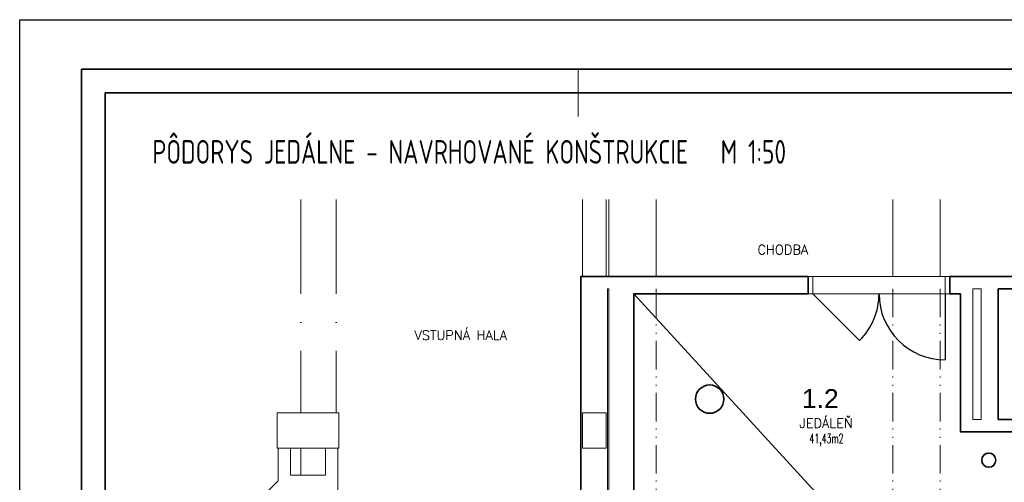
# Model space of a CAD drawing. Extents: x 1911006 to 2186114, y 709265 to 747216.
# Tile 108 of 256: x 1911006 to 1921410, y 742325 to 747216. Entities that reach past the tile are written whole.
import ezdxf

# ---------------------------------------------------------------- set-up
doc = ezdxf.new("R2010")
doc.units = 0
doc.header["$LTSCALE"] = 500
doc.header["$MEASUREMENT"] = 0
for name, pattern in [('2bodkociarka 1_8', [3.39, 1.8, -0.53, 0, -0.53, 0, -0.53]), ('ACAD_ISO12W100', [22, 12, -3, 0.5, -3, 0.5, -3]), ('Bodkociarka 2_0', [3.2, 2, -0.6, 0, -0.6])]:
    doc.linetypes.add(name, pattern=pattern)
for name, color, linetype, lineweight in [('!_A_01_TENKÁ', 8, 'CONTINUOUS', 13), ('!_A_02_HRUBÁ', 255, 'CONTINUOUS', 35), ('!_A_05_DVOJBODKOČIARKOVANÁ', 2, 'ACAD_ISO12W100', 13), ('A-AREA-IDEN', 2, 'CONTINUOUS', 9), ('A-DETL', 7, 'CONTINUOUS', 9), ('A-DETL-THIN', 7, 'CONTINUOUS', 9)]:
    doc.layers.add(name, color=color, linetype=linetype, lineweight=lineweight)
doc.layers.add('VZT', color=7, linetype='CONTINUOUS')
doc.styles.add('Arial_1', font='arial.ttf', dxfattribs={"height": 200})
doc.styles.add('Iso CP', font='isocp.shx', dxfattribs={"width": 0.8})
doc.styles.add('ROMANS', font='ROMANS.shx', dxfattribs={"width": 0.6, "height": 100})
doc.styles.add('ROMANT', font='romant', dxfattribs={"height": 300})

msp = doc.modelspace()

# ---------------------------------------------------------------- linework, layer by layer
at = {"layer": '!_A_01_TENKÁ', "color": 7, "linetype": '2bodkociarka 1_8'}
for p, q in [((1920836.5, 744499.4), (1919336.5, 744499.4)), ((1920786.5, 744499.4), (1919386.5, 744499.4)), ((1920836.5, 744319.4), (1919336.5, 744319.4)), ((1920786.5, 744319.4), (1919386.5, 744319.4))]:
    msp.add_line(p, q, dxfattribs=at)
at = {"layer": '!_A_01_TENKÁ', "color": 7}
for p, q in [((1919386.5, 744499.4), (1919336.5, 744499.4)), ((1919386.5, 744499.4), (1919336.5, 744499.4)), ((1919336.5, 744319.4), (1919336.5, 744499.4)), ((1919386.5, 744319.4), (1919386.5, 744499.4)), ((1919386.5, 744319.4), (1919386.5, 744499.4)), ((1920786.5, 744499.4), (1919386.5, 744499.4)), ((1920786.5, 744499.4), (1920836.5, 744499.4)), ((1920786.5, 744319.4), (1920786.5, 744499.4)), ((1920836.5, 744499.4), (1920786.5, 744499.4)), ((1920786.5, 744499.4), (1920786.5, 744319.4)), ((1920836.5, 744499.4), (1920836.5, 744319.4)), ((1919336.5, 744319.4), (1919386.5, 744319.4)), ((1919336.5, 744319.4), (1919386.5, 744319.4)), ((1919386.5, 744319.4), (1920786.5, 744319.4)), ((1920836.5, 744319.4), (1920786.5, 744319.4)), ((1920786.5, 744319.4), (1920836.5, 744319.4))]:
    msp.add_line(p, q, dxfattribs=at)
at = {"layer": '!_A_01_TENKÁ', "color": 7, "lineweight": 25}
msp.add_line((1920786.5, 744319.4), (1920786.5, 743619.4), dxfattribs=at)
at = {"layer": '!_A_01_TENKÁ'}
msp.add_lwpolyline([(1916907.7, 746193.8), (1916907.7, 746693.8)], dxfattribs=at)
at = {"layer": '!_A_01_TENKÁ', "color": 7, "lineweight": 25}
msp.add_lwpolyline([(1919386.5, 744319.4), (1919881.4, 743824.4)], dxfattribs=at)
for centre, start, end in [((1919386.5, 744319.4), 315, 0), ((1920786.5, 744319.4), 180, 270)]:
    msp.add_arc(centre, 700, start, end, dxfattribs=at)
at = {"layer": '!_A_02_HRUBÁ'}
for points in [[(1911657.7, 746693.8), (1948407.7, 746693.8), (1948407.7, 725693.8), (1911657.7, 725693.8)], [(1911907.7, 746443.8), (1948157.7, 746443.8), (1948157.7, 725943.8), (1911907.7, 725943.8)]]:
    msp.add_lwpolyline(points, close=True, dxfattribs=at)
at = {"layer": '!_A_02_HRUBÁ', "color": 7}
for points in [[(1923231.5, 742859.4), (1920946.5, 742859.4), (1920946.5, 744319.4), (1920836.5, 744319.4), (1920836.5, 744499.4), (1922276.5, 744499.4), (1922276.5, 744799.4), (1923746.5, 744799.4), (1923746.5, 744499.4), (1926231.5, 744499.4), (1926231.5, 744799.4), (1926446.5, 744799.4), (1926446.5, 744669.4), (1926361.5, 744669.4), (1926361.5, 744369.4), (1925661.5, 744369.4)], [(1917496.5, 739859.4), (1917496.5, 744319.4), (1919336.5, 744319.4), (1919336.5, 744499.4), (1916936.5, 744499.4), (1916936.5, 739194.4), (1916886.5, 739194.4)], [(1923216.5, 744499.4), (1922406.5, 744499.4), (1922406.5, 744049.4), (1922276.5, 744049.4), (1922276.5, 744369.4), (1921346.5, 744369.4), (1921346.5, 742989.4), (1922276.5, 742989.4)]]:
    msp.add_lwpolyline(points, dxfattribs=at)
at = {"layer": '!_A_02_HRUBÁ', "color": 150, "true_color": 0x2994ff}
for centre, radius in [((1918296.5, 743204.4), 150), ((1921246.5, 742559.4), 75)]:
    msp.add_circle(centre, radius, dxfattribs=at)
at = {"layer": '!_A_05_DVOJBODKOČIARKOVANÁ', "color": 7}
for p, q in [((1916951.5, 745316.4), (1916951.5, 744499.4)), ((1917201.5, 745316.4), (1917201.5, 744499.4)), ((1917231.5, 745316.4), (1917231.5, 744499.4)), ((1917731.5, 745316.4), (1917731.5, 744499.4)), ((1920231.5, 745316.4), (1920231.5, 744499.4)), ((1920731.5, 745316.4), (1920731.5, 744499.4))]:
    msp.add_line(p, q, dxfattribs=at)
at = {"layer": '!_A_05_DVOJBODKOČIARKOVANÁ', "color": 7, "ltscale": 0.05}
for p, q in [((1917731.5, 744369.4), (1917731.5, 739834.4)), ((1920231.5, 744369.4), (1920231.5, 739834.4)), ((1920731.5, 744369.4), (1920731.5, 739834.4))]:
    msp.add_line(p, q, dxfattribs=at)
at = {"layer": '!_A_05_DVOJBODKOČIARKOVANÁ', "color": 7}
msp.add_lwpolyline([(1917496.5, 744319.4), (1923977.8, 737235.3), (1933463.3, 735362.5)], dxfattribs=at)
at = {"layer": 'A-DETL', "color": 7, "linetype": 'Bodkociarka 2_0', "lineweight": 18}
for p, q in [((1913976.5, 745316.4), (1913976.5, 743059.4)), ((1914351.5, 745316.4), (1914351.5, 743059.4)), ((1913976.5, 742684.4), (1913976.5, 742399.4))]:
    msp.add_line(p, q, dxfattribs=at)
at = {"layer": 'A-DETL-THIN', "color": 7}
for p, q in [((1919336.5, 744499.4), (1916936.5, 744499.4)), ((1916936.5, 744499.4), (1916936.5, 739064.4)), ((1922276.5, 744499.4), (1920836.5, 744499.4)), ((1917216.5, 739845.9), (1917216.5, 744369.4)), ((1917216.5, 744369.4), (1917231.5, 744369.4)), ((1917231.5, 744369.4), (1917231.5, 739845.9)), ((1921076.5, 742989.4), (1921076.5, 744369.4)), ((1921076.5, 744369.4), (1921166.5, 744369.4)), ((1921166.5, 744369.4), (1921166.5, 742989.4)), ((1921346.5, 742989.4), (1921346.5, 744369.4)), ((1921346.5, 744369.4), (1922276.5, 744369.4)), ((1917496.5, 739834.4), (1917496.5, 744319.4)), ((1917496.5, 744319.4), (1919336.5, 744319.4)), ((1920836.5, 744319.4), (1920946.5, 744319.4)), ((1920946.5, 744319.4), (1920946.5, 742859.4)), ((1914376.5, 743059.4), (1913726.5, 743059.4)), ((1913726.5, 743059.4), (1913726.5, 742684.4)), ((1914376.5, 742684.4), (1914376.5, 743059.4)), ((1917201.5, 743059.4), (1916951.5, 743059.4)), ((1916951.5, 743059.4), (1916951.5, 742684.4)), ((1917201.5, 742684.4), (1917201.5, 743059.4)), ((1921166.5, 742989.4), (1921076.5, 742989.4)), ((1922276.5, 742989.4), (1921346.5, 742989.4)), ((1920946.5, 742859.4), (1923231.5, 742859.4)), ((1913726.5, 742684.4), (1914376.5, 742684.4)), ((1913736.5, 742684.4), (1913736.5, 742340.6)), ((1913866.5, 742399.4), (1913866.5, 742684.4)), ((1914236.5, 742684.4), (1914236.5, 742399.4)), ((1914366.5, 741919.4), (1914366.5, 742684.4)), ((1916951.5, 742684.4), (1917201.5, 742684.4)), ((1914236.5, 742399.4), (1913866.5, 742399.4)), ((1913736.5, 742340.6), (1912929.6, 741533.8))]:
    msp.add_line(p, q, dxfattribs=at)
at = {"layer": 'VZT', "color": 6}
msp.add_lwpolyline([(1911005.6, 747216.2), (1949003.1, 747216.2), (1949003.1, 709264.8), (1911005.6, 709264.8)], close=True, dxfattribs=at)

# ---------------------------------------------------------------- texts
at = {"layer": '!_A_01_TENKÁ', "color": 7, "insert": (1912407.7, 745943.8), "char_height": 250, "attachment_point": 1, "style": 'Iso CP'}
msp.add_mtext_dynamic_manual_height_columns('PÔDORYS JEDÁLNE - NAVRHOVANÉ KONŠTRUKCIE   M 1:50 ', width=6931.175, gutter_width=1, heights=[0], dxfattribs=at)
at = {"layer": 'A-AREA-IDEN', "color": 7, "style": 'Arial_1'}
msp.add_text('1.2', height=200, dxfattribs=at).set_placement((1919271.4, 743110.2))
at = {"layer": 'VZT', "style": 'ROMANT'}
for s, p in [('CHODBA', (1918802.5, 744735.1)), ('VSTUPNÁ HALA', (1915178.1, 743830.7)), ('JEDÁLEŇ', (1919244, 742899.3))]:
    msp.add_text(s, height=100, dxfattribs=at).set_placement(p)
at = {"layer": 'VZT', "style": 'ROMANS', "width": 0.6}
msp.add_text('41,43m2', height=100, dxfattribs=at).set_placement((1919351.6, 742738.4))

doc.saveas('drawing.dxf')
